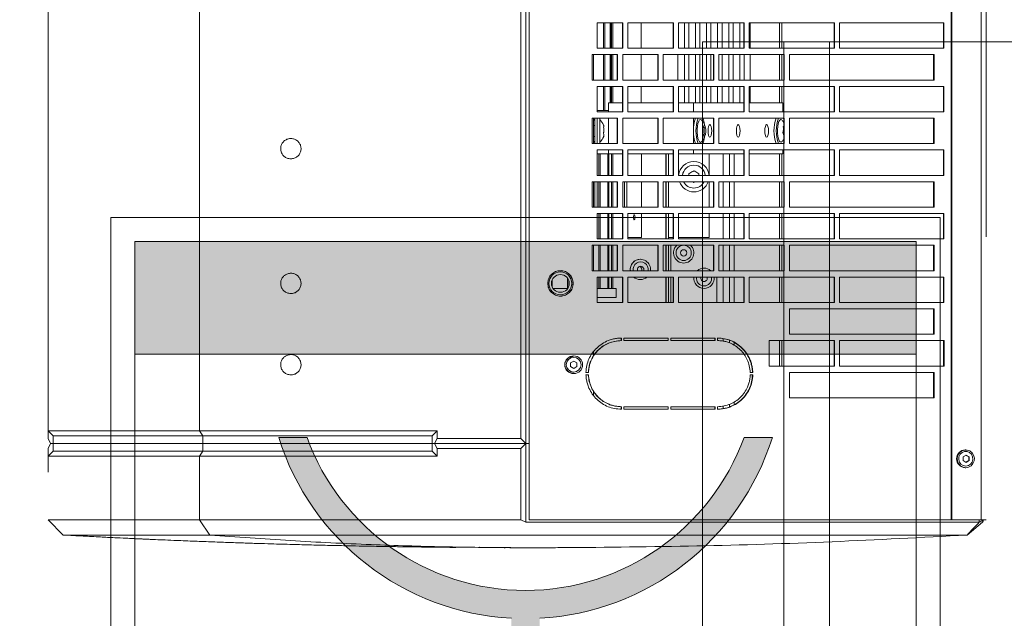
# Model space of a CAD drawing. Header units: millimetres. Extents: x 7483 to 13091, y 8111 to 13871.
# Tile 119 of 256: x 8736 to 8775, y 9928 to 9952. Entities that reach past the tile are written whole.
import ezdxf

# ---------------------------------------------------------------- set-up
doc = ezdxf.new("R2010")
doc.units = ezdxf.units.MM
for name, color, linetype, lineweight, true_color in [('a___wymiary', 7, 'Continuous', 5, 0x000000), ('czerwony', 7, 'Continuous', 15, 0xe92949), ('IE_SRS', 7, 'Continuous', 18, 0x000000), ('wymiary', 7, 'Continuous', 5, 0xb2b2b2)]:
    doc.layers.add(name, color=color, linetype=linetype, lineweight=lineweight, true_color=true_color)
doc.layers.add('MEBLE PKN', color=150, linetype='Continuous', lineweight=20)
doc.styles.add('Arial', font='arial.ttf')
doc.dimstyles.new('wymiary agp1', dxfattribs={"dimtxt": 16, "dimasz": 5, "dimexe": 30, "dimexo": 60, "dimgap": 1.8, "dimtad": 1, "dimdec": 3, "dimrnd": 0.5, "dimdsep": 46, "dimtxsty": 'Arial', "dimblk": 'znacznik', "dimcen": 1.5, "dimse1": 1, "dimse2": 1, "dimclrd": 256, "dimazin": 0, "dimtfac": 1, "dimtdec": 3, "dimtmove": 1, "dimatfit": 3, "dimldrblk": 'znacznik', "dimfxl": 0, "dimlwd": -1, "dimarcsym": 0})

# ---------------------------------------------------------------- blocks, each defined once
blk = doc.blocks.new('znacznik')
at = {"layer": 'a___wymiary'}
for p, q in [((0, 1.3936), (0, -1.3936)), ((1.3936, 0), (-1.3936, 0))]:
    blk.add_line(p, q, dxfattribs=at)
at = {"layer": 'a___wymiary', "const_width": 0.2}
blk.add_lwpolyline([(0.8759, 0.8759), (-0.8759, -0.8759)], dxfattribs=at)
blk = doc.blocks.new('*D1303')
at = {"layer": 'Defpoints', "color": 0, "transparency": 16777216}
for p in [(8555.286, 11469.362), (10277.023, 11469.362), (8692.028, 9219.562)]:
    blk.add_point(p, dxfattribs=at)
at = {"layer": 'wymiary', "color": 253, "true_color": 0x999999, "transparency": 16777216}
blk.add_line((8555.286, 9224.562), (8555.286, 11464.362), dxfattribs=at)
at = {"layer": 'wymiary', "color": 253, "true_color": 0x999999, "transparency": 16777216, "xscale": 5, "yscale": 5, "zscale": 5}
for p, rotation in [((8555.286, 11469.362), 90), ((8555.286, 9219.562), 270)]:
    blk.add_blockref('znacznik', p, dxfattribs=dict(at, rotation=rotation))
at = {"layer": 'wymiary', "color": 18, "true_color": 0x000000, "transparency": 16777216, "insert": (8545.317, 10344.462), "char_height": 16, "attachment_point": 5, "rotation": 90, "style": 'Arial'}
blk.add_mtext('2250', dxfattribs=at)
blk = doc.blocks.new('*U958')
for points in [[(94.9, 0), (0, 0), (0, 40), (94.9, 40)], [(91.7, 3.2), (3.2, 3.2), (3.2, 40), (91.7, 40)], [(89.9, 5), (5, 5), (5, 40), (89.9, 40)]]:
    blk.add_lwpolyline(points, close=True)
blk = doc.blocks.new('ffffdddaa')
at = {"layer": 'czerwony'}
h = blk.add_hatch(color=256, dxfattribs=at)
h.paths.add_polyline_path([(88278.028, -3157.723, 0.312807), (88287.179, -3164.841), (88287.179, -3177.466), (88288.293, -3177.466), (88288.293, -3164.841, 0.312807), (88297.443, -3157.723), (88296.33, -3157.723, -0.700453), (88279.142, -3157.723)])
h.paths.add_polyline_path([(88272.376, -3150.016), (88303.096, -3150.016), (88303.096, -3154.453), (88272.376, -3154.453)])
for p, q in [((88271.43, -3181.682), (88271.43, -3149.07)), ((88271.43, -3149.07), (88304.042, -3149.07)), ((88304.042, -3149.07), (88304.042, -3181.682)), ((88303.096, -3150.016), (88272.376, -3150.016)), ((88272.376, -3150.016), (88272.376, -3180.736)), ((88303.096, -3180.736), (88303.096, -3150.016)), ((88303.096, -3154.453), (88272.376, -3154.453)), ((88279.142, -3157.723), (88278.028, -3157.723)), ((88297.443, -3157.723), (88296.33, -3157.723))]:
    blk.add_line(p, q, dxfattribs=at)
for centre, radius, start, end in [((88287.736, -3154.684), 10.172, 197.382, 266.8621), ((88287.736, -3154.598), 9.144, 199.9812, 340.0188), ((88287.736, -3154.684), 10.172, 273.1379, 342.618)]:
    blk.add_arc(centre, radius, start, end, dxfattribs=at)
blk = doc.blocks.new('A$C68926FC6')
at = {"color": 7, "linetype": 'Continuous'}
for p, q in [((-762.01, -6), (-756.01, 0)), ((-756.01, 0), (-756.01, -59.61)), ((-737.26, 0), (-731.01, 0)), ((-731.01, -59.61), (-731.01, 0)), ((-731.01, 0), (-729.01, -2)), ((-731.01, 0), (-728.01, 0)), ((-726.01, -1), (-728.01, 0)), ((-724.01, 0), (-726.01, -1)), ((-724.01, 0), (-721.01, 0)), ((-723.01, -2), (-721.01, 0)), ((-721.01, 0), (-721.01, -59.61)), ((-721.01, 0), (-496.01, 0)), ((-729.01, -60.93), (-729.01, -2)), ((-729.01, -2), (-726.01, -2)), ((-726.01, -2), (-726.01, -1)), ((-726.01, -60.93), (-726.01, -2)), ((-723.01, -2), (-726.01, -2)), ((-723.01, -60.93), (-723.01, -2)), ((-762.01, -63.59), (-762.01, -6)), ((-762.01, -63.59), (-756.01, -59.61)), ((-756.01, -59.61), (-731.01, -59.61)), ((-756.01, -59.61), (-756.01, -186.01)), ((-731.01, -153), (-731.01, -59.61)), ((-731.01, -59.61), (-729.01, -60.93)), ((-729.01, -151.05), (-729.01, -60.93)), ((-729.01, -60.93), (-726.01, -60.93)), ((-726.01, -151.05), (-726.01, -60.93)), ((-723.01, -60.93), (-726.01, -60.93)), ((-723.01, -60.93), (-721.01, -59.61)), ((-723.01, -151.05), (-723.01, -60.93)), ((-721.01, -59.61), (-721.01, -153)), ((-721.01, -59.61), (-496.01, -59.61)), ((-729.01, -151.05), (-731.01, -153)), ((-731.01, -153), (-728.01, -153)), ((-729.01, -151.05), (-726.01, -151.05)), ((-728.01, -153), (-726.01, -152.02)), ((-728.01, -186.01), (-728.01, -153)), ((-726.01, -152.02), (-726.01, -151.05)), ((-723.01, -151.05), (-726.01, -151.05)), ((-726.01, -152.02), (-726.01, -187.97)), ((-726.01, -152.02), (-724.01, -153)), ((-721.01, -153), (-724.01, -153)), ((-724.01, -153), (-724.01, -186.01)), ((-721.01, -153), (-723.01, -151.05)), ((-766.81, -160.37), (-766.98, -179.38)), ((-766.98, -181.7), (-766.99, -179.38)), ((-757.01, -187.97), (-756.01, -186.01)), ((-757.01, -187.97), (-757.01, -366.24)), ((-757.01, -187.97), (-726.01, -187.97)), ((-756.01, -186.01), (-728.01, -186.01)), ((-756.01, -189.25), (-756.01, -189.28)), ((-756.01, -355.2), (-756.01, -189.28)), ((775.99, -189.28), (-756.01, -189.28)), ((-728.01, -186.01), (-726.01, -187.97)), ((-726.01, -187.97), (-724.01, -186.01)), ((-726.01, -189.25), (-726.01, -187.97)), ((-726.01, -187.97), (-491.01, -187.97)), ((-724.01, -186.01), (-493.01, -186.01)), ((-665.01, -204.37), (-665.01, -198.63)), ((-661.93, -198.17), (-664.09, -198.17)), ((-660.94, -204.32), (-665.01, -204.32)), ((-698.51, -206.73), (-698.51, -206.74)), ((-695.73, -205.52), (-696.45, -206.77)), ((-696.45, -206.73), (-695.73, -207.97)), ((-696.45, -206.77), (-695.73, -208.02)), ((-695.73, -208.02), (-695.73, -207.97)), ((-695.73, -207.97), (-694.28, -207.97)), ((-693.56, -206.77), (-694.28, -205.52)), ((-694.28, -207.97), (-693.56, -206.73)), ((-694.28, -208.02), (-693.56, -206.77)), ((-694.28, -208.02), (-694.28, -207.97)), ((-691.51, -206.74), (-691.51, -206.73)), ((-699.01, -212.54), (-699.01, -211.54)), ((-698.01, -211.54), (-698.01, -212.54)), ((-705.39, -214.5), (-707.05, -214.5)), ((-689.94, -214.5), (-691.61, -214.5)), ((-670.51, -216.03), (-670.51, -226.03)), ((-660.51, -216.03), (-670.51, -216.03)), ((-668.51, -223.5), (-668.51, -216.03)), ((-665.01, -223.5), (-665.01, -216.03)), ((-660.51, -226.03), (-660.51, -216.03)), ((-648.01, -214.02), (-658.01, -214.02)), ((-658.01, -214.02), (-658.01, -224.03)), ((-658.01, -214.5), (-648.01, -214.5)), ((-648.01, -224.03), (-648.01, -214.02)), ((-645.51, -216.03), (-645.51, -226.03)), ((-635.51, -216.03), (-645.51, -216.03)), ((-635.51, -226.03), (-635.51, -216.03)), ((-623.01, -214.02), (-633.01, -214.02)), ((-633.01, -214.02), (-633.01, -224.03)), ((-623.01, -214.5), (-633.01, -214.5)), ((-633.01, -215), (-623.01, -215)), ((-633.01, -216), (-623.01, -216)), ((-623.01, -224.03), (-623.01, -214.02)), ((-620.51, -216.03), (-620.51, -226.03)), ((-610.51, -216.03), (-620.51, -216.03)), ((-612.01, -220.41), (-612.01, -216.06)), ((-610.51, -226.03), (-610.51, -216.03)), ((-598.01, -214.02), (-608.01, -214.02)), ((-608.01, -214.02), (-608.01, -224.03)), ((-598.01, -214.5), (-608.01, -214.5)), ((-608.01, -215), (-598.01, -215)), ((-608.01, -216), (-598.01, -216)), ((-607.05, -214.5), (-607.63, -215)), ((-605.03, -214.5), (-605.32, -215)), ((-600.99, -214.5), (-600.7, -215)), ((-598.39, -215), (-598.96, -214.5)), ((-598.01, -224.03), (-598.01, -214.02)), ((-595.51, -216.03), (-595.51, -226.03)), ((-585.51, -216.03), (-595.51, -216.03)), ((-595.01, -220.41), (-595.01, -216.06)), ((-585.51, -226.03), (-585.51, -216.03)), ((-573.01, -214.02), (-583.01, -214.02)), ((-583.01, -214.02), (-583.01, -224.03)), ((-573.01, -214.5), (-583.01, -214.5)), ((-573.01, -224.03), (-573.01, -214.02)), ((-570.51, -216.03), (-570.51, -226.03)), ((-560.51, -216.03), (-570.51, -216.03)), ((-560.51, -226.03), (-560.51, -216.03)), ((-665.01, -217.17), (-660.51, -217.17)), ((-665.01, -220.62), (-660.51, -220.62)), ((-658.01, -217.17), (-648.01, -217.17)), ((-658.01, -220.62), (-648.01, -220.62)), ((-645.51, -217.17), (-635.51, -217.17)), ((-645.51, -220.62), (-635.51, -220.62)), ((-633.01, -217.17), (-623.01, -217.17)), ((-633.01, -220.62), (-623.01, -220.62)), ((-620.51, -217.17), (-612.01, -217.17)), ((-620.51, -220.62), (-612.01, -220.62)), ((-610.51, -220.41), (-612.01, -220.41)), ((-612.01, -225.88), (-612.01, -220.41)), ((-605.3, -217), (-608.01, -217)), ((-598.01, -220.41), (-608.01, -220.41)), ((-598.01, -217), (-605.3, -217)), ((-605.3, -218.48), (-605.03, -218.55)), ((-592.01, -220.41), (-595.51, -220.41)), ((-595.01, -218.94), (-585.51, -218.94)), ((-592.01, -225.88), (-592.01, -220.41)), ((-583.01, -218.94), (-573.01, -218.94)), ((-570.51, -218.94), (-560.51, -218.94)), ((-668.51, -223.5), (-665.01, -223.5)), ((-665.01, -222.1), (-660.51, -222.1)), ((-658.01, -222.1), (-648.01, -222.1)), ((-658.01, -223.88), (-648.01, -223.88)), ((-658.01, -224.03), (-648.01, -224.03)), ((-645.51, -222.1), (-635.51, -222.1)), ((-633.01, -222.1), (-623.01, -222.1)), ((-633.01, -223.88), (-623.01, -223.88)), ((-633.01, -224.03), (-623.01, -224.03)), ((-620.51, -222.1), (-612.01, -222.1)), ((-608.01, -223.88), (-598.01, -223.88)), ((-608.01, -224.03), (-598.01, -224.03)), ((-592.01, -221.52), (-585.51, -221.52)), ((-592.01, -222.11), (-585.51, -222.11)), ((-583.01, -221.52), (-573.01, -221.52)), ((-583.01, -222.11), (-573.01, -222.11)), ((-583.01, -223.88), (-573.01, -223.88)), ((-583.01, -224.03), (-573.01, -224.03)), ((-570.51, -221.52), (-560.51, -221.52)), ((-570.51, -222.11), (-560.51, -222.11)), ((-712.51, -225.43), (-711.51, -225.43)), ((-712.51, -225.51), (-711.51, -225.51)), ((-711.51, -226.51), (-712.51, -226.51)), ((-712.51, -226.51), (-712.51, -243.94)), ((-711.51, -225.51), (-711.51, -225.43)), ((-711.51, -243.94), (-711.51, -226.51)), ((-685.51, -225.51), (-685.51, -225.43)), ((-685.51, -225.43), (-684.51, -225.43)), ((-685.51, -225.51), (-684.51, -225.51)), ((-684.51, -226.51), (-685.51, -226.51)), ((-685.51, -226.51), (-685.51, -243.94)), ((-684.51, -243.94), (-684.51, -226.51)), ((-670.51, -225.88), (-660.51, -225.88)), ((-670.51, -226.03), (-660.51, -226.03)), ((-670.51, -228.03), (-670.51, -245.97)), ((-660.51, -228.03), (-670.51, -228.03)), ((-660.51, -245.97), (-660.51, -228.03)), ((-648.01, -226.03), (-658.01, -226.03)), ((-658.01, -226.03), (-658.01, -240)), ((-648.01, -240), (-648.01, -226.03)), ((-645.51, -225.88), (-635.51, -225.88)), ((-645.51, -226.03), (-635.51, -226.03)), ((-645.51, -228.03), (-645.51, -245.97)), ((-635.51, -228.03), (-645.51, -228.03)), ((-645.01, -228.03), (-645.01, -233.47)), ((-635.51, -245.97), (-635.51, -228.03)), ((-623.01, -226.03), (-633.01, -226.03)), ((-633.01, -226.03), (-633.01, -240)), ((-623.01, -226.71), (-633.01, -226.71)), ((-623.01, -227.66), (-633.01, -227.66)), ((-623.01, -240), (-623.01, -226.03)), ((-620.51, -225.88), (-610.51, -225.88)), ((-620.51, -226.03), (-610.51, -226.03)), ((-620.51, -228.03), (-620.51, -245.97)), ((-610.51, -228.03), (-620.51, -228.03)), ((-612.01, -245.82), (-612.01, -228.03)), ((-610.51, -245.97), (-610.51, -228.03)), ((-598.01, -226.03), (-608.01, -226.03)), ((-608.01, -226.03), (-608.01, -240)), ((-598.01, -240), (-598.01, -226.03)), ((-595.51, -225.88), (-585.51, -225.88)), ((-595.51, -226.03), (-585.51, -226.03)), ((-595.51, -228.03), (-595.51, -245.97)), ((-585.51, -228.03), (-595.51, -228.03)), ((-592.01, -245.82), (-592.01, -228.03)), ((-585.51, -245.97), (-585.51, -228.03)), ((-573.01, -226.03), (-583.01, -226.03)), ((-583.01, -226.03), (-583.01, -240)), ((-573.01, -240), (-573.01, -226.03)), ((-570.51, -225.88), (-560.51, -225.88)), ((-570.51, -226.03), (-560.51, -226.03)), ((-570.51, -228.03), (-570.51, -245.97)), ((-560.51, -228.03), (-570.51, -228.03)), ((-560.51, -245.97), (-560.51, -228.03)), ((-661.51, -232.95), (-661.51, -232.97)), ((-653.51, -232.97), (-653.51, -232.95)), ((-645.01, -233.47), (-635.51, -233.47)), ((-633.01, -233.47), (-623.01, -233.47)), ((-620.51, -233.47), (-612.01, -233.47)), ((-585.51, -233.31), (-592.01, -233.31)), ((-573.01, -233.31), (-583.01, -233.31)), ((-560.51, -233.31), (-570.51, -233.31)), ((-658.01, -239.85), (-648.01, -239.85)), ((-658.01, -240), (-648.01, -240)), ((-633.01, -239.85), (-623.01, -239.85)), ((-633.01, -240), (-623.01, -240)), ((-608.01, -239.85), (-598.01, -239.85)), ((-608.01, -240), (-598.01, -240)), ((-583.01, -239.85), (-573.01, -239.85)), ((-583.01, -240), (-573.01, -240)), ((-712.51, -243.84), (-711.51, -243.84)), ((-712.51, -243.94), (-711.51, -243.94)), ((-685.51, -243.84), (-684.51, -243.84)), ((-685.51, -243.94), (-684.51, -243.94)), ((-648.01, -241.99), (-658.01, -241.99)), ((-658.01, -241.99), (-658.01, -261.87)), ((-648.01, -261.87), (-648.01, -241.99)), ((-623.01, -241.99), (-633.01, -241.99)), ((-633.01, -241.99), (-633.01, -261.87)), ((-623.01, -261.87), (-623.01, -241.99)), ((-598.01, -241.99), (-608.01, -241.99)), ((-608.01, -241.99), (-608.01, -261.87)), ((-598.01, -261.87), (-598.01, -241.99)), ((-573.01, -241.99), (-583.01, -241.99)), ((-583.01, -241.99), (-583.01, -261.87)), ((-573.01, -261.87), (-573.01, -241.99)), ((-711.51, -244.94), (-712.51, -244.94)), ((-712.51, -244.94), (-712.51, -262.33)), ((-711.51, -262.33), (-711.51, -244.94)), ((-684.51, -244.94), (-685.51, -244.94)), ((-685.51, -244.94), (-685.51, -262.33)), ((-684.51, -262.33), (-684.51, -244.94)), ((-670.51, -244), (-660.51, -244)), ((-670.51, -245), (-660.51, -245)), ((-670.51, -245.82), (-660.51, -245.82)), ((-670.51, -245.97), (-660.51, -245.97)), ((-658.01, -244), (-648.01, -244)), ((-658.01, -245), (-648.01, -245)), ((-645.51, -244), (-645.01, -244)), ((-645.51, -245.82), (-635.51, -245.82)), ((-645.51, -245.97), (-635.51, -245.97)), ((-645.01, -244), (-645.01, -245.82)), ((-645.01, -244), (-635.51, -244)), ((-633.01, -244), (-623.01, -244)), ((-620.51, -244), (-612.01, -244)), ((-620.51, -245.82), (-610.51, -245.82)), ((-620.51, -245.97), (-610.51, -245.97)), ((-595.51, -245.82), (-585.51, -245.82)), ((-595.51, -245.97), (-585.51, -245.97)), ((-573.01, -247.67), (-583.01, -247.67)), ((-570.51, -245.82), (-560.51, -245.82)), ((-570.51, -245.97), (-560.51, -245.97)), ((-670.51, -247.96), (-670.51, -273.77)), ((-660.51, -247.96), (-670.51, -247.96)), ((-660.51, -273.77), (-660.51, -247.96)), ((-645.51, -247.96), (-645.51, -273.77)), ((-635.51, -247.96), (-645.51, -247.96)), ((-645.01, -247.96), (-645.01, -259.98)), ((-635.51, -273.77), (-635.51, -247.96)), ((-620.51, -247.96), (-620.51, -273.77)), ((-610.51, -247.96), (-620.51, -247.96)), ((-612.01, -253.9), (-612.01, -247.96)), ((-610.51, -273.77), (-610.51, -247.96)), ((-595.51, -247.96), (-595.51, -273.77)), ((-585.51, -247.96), (-595.51, -247.96)), ((-592.01, -253.9), (-592.01, -247.96)), ((-585.51, -250.28), (-592.01, -250.28)), ((-585.51, -273.77), (-585.51, -247.96)), ((-573.01, -250.28), (-583.01, -250.28)), ((-570.51, -247.96), (-570.51, -273.77)), ((-560.51, -247.96), (-570.51, -247.96)), ((-560.51, -250.28), (-570.51, -250.28)), ((-560.51, -273.77), (-560.51, -247.96)), ((-623.32, -254), (-622.99, -254.56)), ((-619.85, -252), (-620.37, -252)), ((-610.51, -253.9), (-612.01, -253.9)), ((-612.01, -253.9), (-612.01, -273.62)), ((-598.01, -253.9), (-608.01, -253.9)), ((-592.01, -253.9), (-595.51, -253.9)), ((-592.01, -252.02), (-585.51, -252.02)), ((-592.01, -273.62), (-592.01, -253.9)), ((-585.51, -254.63), (-592.01, -254.63)), ((-583.01, -252.02), (-573.01, -252.02)), ((-573.01, -254.63), (-583.01, -254.63)), ((-570.51, -252.02), (-560.51, -252.02)), ((-560.51, -254.63), (-570.51, -254.63)), ((-620.52, -256), (-619.85, -256)), ((-604.73, -257.76), (-604.16, -258.04)), ((-604.16, -258.04), (-601.85, -258.04)), ((-604.16, -258.59), (-604.16, -258.04)), ((-601.85, -258.04), (-601.29, -257.76)), ((-601.85, -258.59), (-601.85, -258.04)), ((-592.01, -256.37), (-585.51, -256.37)), ((-585.51, -258.99), (-592.01, -258.99)), ((-583.01, -256.37), (-573.01, -256.37)), ((-573.01, -258.99), (-583.01, -258.99)), ((-570.51, -256.37), (-560.51, -256.37)), ((-560.51, -258.99), (-570.51, -258.99)), ((-712.51, -262.21), (-711.51, -262.21)), ((-712.51, -262.33), (-711.51, -262.33)), ((-711.51, -263.33), (-712.51, -263.33)), ((-685.51, -262.21), (-684.51, -262.21)), ((-685.51, -262.33), (-684.51, -262.33)), ((-684.51, -263.33), (-685.51, -263.33)), ((-660.51, -263), (-670.51, -263)), ((-658.01, -261.73), (-648.01, -261.73)), ((-658.01, -261.87), (-648.01, -261.87)), ((-645.01, -259.98), (-645.01, -259.98)), ((-635.51, -259.98), (-645.01, -259.98)), ((-645.01, -259.99), (-645.01, -259.98)), ((-635.51, -259.99), (-645.01, -259.99)), ((-623.01, -259.98), (-633.01, -259.98)), ((-623.01, -259.99), (-633.01, -259.99)), ((-633.01, -261.73), (-623.01, -261.73)), ((-633.01, -261.87), (-623.01, -261.87)), ((-612.01, -259.98), (-620.51, -259.98)), ((-612.01, -259.99), (-620.51, -259.99)), ((-608.01, -261.73), (-598.01, -261.73)), ((-608.01, -261.87), (-598.01, -261.87)), ((-592.01, -260.73), (-585.51, -260.73)), ((-583.01, -260.73), (-573.01, -260.73)), ((-583.01, -261.73), (-573.01, -261.73)), ((-583.01, -261.87), (-573.01, -261.87)), ((-570.51, -260.73), (-560.51, -260.73)), ((-648.01, -263.86), (-658.01, -263.86)), ((-658.01, -263.86), (-658.01, -289.58)), ((-648.01, -289.58), (-648.01, -263.86)), ((-623.01, -263.86), (-633.01, -263.86)), ((-633.01, -263.86), (-633.01, -289.58)), ((-623.01, -289.58), (-623.01, -263.86)), ((-598.01, -263.86), (-608.01, -263.86)), ((-608.01, -263.86), (-608.01, -289.58)), ((-598.01, -289.58), (-598.01, -263.86)), ((-585.51, -263.34), (-592.01, -263.34)), ((-592.01, -265.08), (-585.51, -265.08)), ((-573.01, -263.86), (-583.01, -263.86)), ((-583.01, -263.86), (-583.01, -289.58)), ((-583.01, -265.08), (-573.01, -265.08)), ((-573.01, -289.58), (-573.01, -263.86)), ((-560.51, -263.34), (-570.51, -263.34)), ((-570.51, -265.08), (-560.51, -265.08)), ((-711.62, -268), (-710.57, -268)), ((-686.4, -268), (-685.38, -268)), ((-670.51, -268), (-660.51, -268)), ((-658.01, -268), (-648.01, -268)), ((-645.51, -268), (-635.51, -268)), ((-633.01, -268), (-623.01, -268)), ((-620.51, -268), (-612.01, -268)), ((-585.51, -267.69), (-592.01, -267.69)), ((-592.01, -269.43), (-585.51, -269.43)), ((-573.01, -267.69), (-583.01, -267.69)), ((-583.01, -269.43), (-573.01, -269.43)), ((-560.51, -267.69), (-570.51, -267.69)), ((-570.51, -269.43), (-560.51, -269.43)), ((-670.51, -273.62), (-660.51, -273.62)), ((-670.51, -273.77), (-660.51, -273.77)), ((-645.51, -273.62), (-635.51, -273.62)), ((-645.51, -273.77), (-635.51, -273.77)), ((-620.51, -273.62), (-610.51, -273.62)), ((-620.51, -273.77), (-610.51, -273.77)), ((-595.51, -273.62), (-585.51, -273.62)), ((-595.51, -273.77), (-585.51, -273.77)), ((-585.51, -272.04), (-592.01, -272.04)), ((-573.01, -272.04), (-583.01, -272.04)), ((-583.01, -273.79), (-573.01, -273.79)), ((-560.51, -272.04), (-570.51, -272.04)), ((-570.51, -273.62), (-560.51, -273.62)), ((-570.51, -273.77), (-560.51, -273.77)), ((-699.01, -277.19), (-699.01, -276.2)), ((-698.01, -276.2), (-698.01, -277.19)), ((-670.51, -275.75), (-670.51, -309.28)), ((-660.51, -275.75), (-670.51, -275.75)), ((-660.51, -309.28), (-660.51, -275.75)), ((-645.51, -275.75), (-645.51, -309.28)), ((-635.51, -275.75), (-645.51, -275.75)), ((-635.51, -309.28), (-635.51, -275.75)), ((-620.51, -275.75), (-620.51, -309.28)), ((-610.51, -275.75), (-620.51, -275.75)), ((-612.01, -275.75), (-612.01, -289.01)), ((-610.51, -309.28), (-610.51, -275.75)), ((-595.51, -275.75), (-595.51, -309.28)), ((-585.51, -275.75), (-595.51, -275.75)), ((-592.01, -289.01), (-592.01, -275.75)), ((-585.51, -276.11), (-592.01, -276.11)), ((-585.51, -309.28), (-585.51, -275.75)), ((-573.01, -276.11), (-583.01, -276.11)), ((-570.51, -275.75), (-570.51, -309.28)), ((-560.51, -275.75), (-570.51, -275.75)), ((-560.51, -276.11), (-570.51, -276.11)), ((-560.51, -309.28), (-560.51, -275.75)), ((-685.51, -283.66), (-695.51, -283.66)), ((-695.51, -283.66), (-695.51, -309.32)), ((-685.51, -309.32), (-685.51, -283.66)), ((-658.01, -289.43), (-648.01, -289.43)), ((-658.01, -289.58), (-648.01, -289.58)), ((-633.01, -289.43), (-623.01, -289.43)), ((-633.01, -289.58), (-623.01, -289.58)), ((-612.01, -289.01), (-610.51, -289.01)), ((-608.01, -289.43), (-598.01, -289.43)), ((-608.01, -289.58), (-598.01, -289.58)), ((-603.63, -289), (-604.78, -289.4)), ((-595.51, -289.01), (-592.01, -289.01)), ((-583.01, -289.43), (-573.01, -289.43)), ((-583.01, -289.58), (-573.01, -289.58)), ((-698.01, -291.55), (-708.01, -291.55)), ((-708.01, -291.55), (-708.01, -348.54)), ((-698.01, -348.54), (-698.01, -291.55)), ((-673.01, -291.55), (-683.01, -291.55)), ((-683.01, -291.55), (-683.01, -348.54)), ((-673.01, -348.54), (-673.01, -291.55)), ((-658.01, -291.55), (-658.01, -348.45)), ((-648.01, -291.55), (-658.01, -291.55)), ((-648.01, -348.45), (-648.01, -291.55)), ((-633.01, -291.55), (-633.01, -348.45)), ((-623.01, -291.55), (-633.01, -291.55)), ((-623.01, -348.45), (-623.01, -291.55)), ((-608.01, -291.55), (-608.01, -348.45)), ((-598.01, -291.55), (-608.01, -291.55)), ((-598.01, -348.45), (-598.01, -291.55)), ((-583.01, -291.55), (-583.01, -348.45)), ((-573.01, -291.55), (-583.01, -291.55)), ((-573.01, -348.45), (-573.01, -291.55)), ((-695.51, -309.13), (-685.51, -309.13)), ((-695.51, -309.32), (-685.51, -309.32)), ((-670.51, -309.13), (-660.51, -309.13)), ((-670.51, -309.28), (-660.51, -309.28)), ((-645.51, -309.13), (-635.51, -309.13)), ((-645.51, -309.28), (-635.51, -309.28)), ((-620.51, -309.13), (-610.51, -309.13)), ((-620.51, -309.28), (-610.51, -309.28)), ((-595.51, -309.13), (-585.51, -309.13)), ((-595.51, -309.28), (-585.51, -309.28)), ((-570.51, -309.13), (-560.51, -309.13)), ((-570.51, -309.28), (-560.51, -309.28)), ((-685.51, -311.24), (-695.51, -311.24)), ((-695.51, -311.24), (-695.51, -352.44)), ((-685.51, -352.44), (-685.51, -311.24)), ((-670.51, -311.24), (-670.51, -352.35)), ((-660.51, -311.24), (-670.51, -311.24)), ((-660.51, -352.35), (-660.51, -311.24)), ((-645.51, -311.24), (-645.51, -352.35)), ((-635.51, -311.24), (-645.51, -311.24)), ((-635.51, -352.35), (-635.51, -311.24)), ((-620.51, -311.24), (-620.51, -352.35)), ((-610.51, -311.24), (-620.51, -311.24)), ((-610.51, -352.35), (-610.51, -311.24)), ((-595.51, -311.24), (-595.51, -352.35)), ((-585.51, -311.24), (-595.51, -311.24)), ((-585.51, -352.35), (-585.51, -311.24)), ((-570.51, -311.24), (-570.51, -352.35)), ((-560.51, -311.24), (-570.51, -311.24)), ((-560.51, -352.35), (-560.51, -311.24)), ((-708.01, -348.3), (-698.01, -348.3)), ((-683.01, -348.3), (-673.01, -348.3)), ((-658.01, -348.3), (-648.01, -348.3)), ((-658.01, -348.45), (-648.01, -348.45)), ((-633.01, -348.3), (-623.01, -348.3)), ((-633.01, -348.45), (-623.01, -348.45)), ((-608.01, -348.3), (-598.01, -348.3)), ((-608.01, -348.45), (-598.01, -348.45)), ((-583.01, -348.3), (-573.01, -348.3)), ((-583.01, -348.45), (-573.01, -348.45)), ((-708.01, -348.54), (-698.01, -348.54)), ((-695.51, -352.2), (-685.51, -352.2)), ((-683.01, -348.54), (-673.01, -348.54)), ((-670.51, -352.2), (-660.51, -352.2)), ((-670.51, -352.35), (-660.51, -352.35)), ((-645.51, -352.2), (-635.51, -352.2)), ((-645.51, -352.35), (-635.51, -352.35)), ((-620.51, -352.2), (-610.51, -352.2)), ((-620.51, -352.35), (-610.51, -352.35)), ((-595.51, -352.2), (-585.51, -352.2)), ((-595.51, -352.35), (-585.51, -352.35)), ((-570.51, -352.2), (-560.51, -352.2)), ((-570.51, -352.35), (-560.51, -352.35)), ((-756.01, -355.2), (-756.01, -355.44)), ((-756.01, -355.2), (775.99, -355.2)), ((-756.01, -355.44), (775.99, -355.44)), ((-756.01, -367), (-756.01, -355.44)), ((-695.51, -352.44), (-685.51, -352.44)), ((-732.73, -359.89), (-733.45, -361.1)), ((-730.56, -361.1), (-731.29, -359.89)), ((-757.01, -367.52), (-762.01, -361.43)), ((-735.51, -360.76), (-735.51, -360.95)), ((-733.45, -360.87), (-732.73, -362.08)), ((-733.45, -361.1), (-732.73, -362.3)), ((-732.73, -362.3), (-732.73, -362.08)), ((-732.73, -362.08), (-731.29, -362.08)), ((-731.29, -362.08), (-730.56, -360.87)), ((-731.29, -362.3), (-730.56, -361.1)), ((-731.29, -362.3), (-731.29, -362.08)), ((-728.51, -360.95), (-728.51, -360.76)), ((-756.55, -367.72), (-756.01, -367.72)), ((-756.01, -367), (775.99, -367)), ((-756.01, -368.9), (-756.01, -367)), ((-644.73, -368.9), (775.99, -368.9))]:
    blk.add_line(p, q, dxfattribs=at)
at = {"color": 8, "linetype": 'Continuous'}
for p, q in [((-664.34, -198.27), (-661.67, -198.27)), ((-664.13, -204.81), (-661.88, -204.81)), ((-665.01, -216.67), (-660.51, -216.67)), ((-658.01, -216.67), (-648.01, -216.67)), ((-645.51, -216.67), (-635.51, -216.67)), ((-633.01, -216.67), (-623.01, -216.67)), ((-620.51, -216.67), (-612.01, -216.67)), ((-665.01, -220.13), (-660.51, -220.13)), ((-658.01, -220.13), (-648.01, -220.13)), ((-645.51, -220.13), (-635.51, -220.13)), ((-633.01, -220.13), (-623.01, -220.13)), ((-620.51, -220.13), (-612.01, -220.13)), ((-595.01, -218.45), (-585.51, -218.45)), ((-583.01, -218.45), (-573.01, -218.45)), ((-570.51, -218.45), (-560.51, -218.45)), ((-665.01, -221.63), (-660.51, -221.63)), ((-658.01, -221.63), (-648.01, -221.63)), ((-645.51, -221.63), (-635.51, -221.63)), ((-633.01, -221.63), (-623.01, -221.63)), ((-620.51, -221.63), (-612.01, -221.63)), ((-592.01, -221.05), (-585.51, -221.05)), ((-592.01, -221.65), (-585.51, -221.65)), ((-583.01, -221.05), (-573.01, -221.05)), ((-583.01, -221.65), (-573.01, -221.65)), ((-570.51, -221.05), (-560.51, -221.05)), ((-570.51, -221.65), (-560.51, -221.65)), ((-670.51, -242.92), (-660.51, -242.92)), ((-670.51, -243.08), (-660.51, -243.08)), ((-658.01, -242.92), (-648.01, -242.92)), ((-658.01, -243.08), (-648.01, -243.08)), ((-645.51, -242.92), (-635.51, -242.92)), ((-645.51, -243.08), (-635.51, -243.08)), ((-633.01, -242.92), (-623.01, -242.92)), ((-633.01, -243.08), (-623.01, -243.08)), ((-620.51, -242.92), (-612.01, -242.92)), ((-620.51, -243.08), (-612.01, -243.08)), ((-645.01, -259.98), (-635.51, -259.98)), ((-633.01, -259.98), (-623.01, -259.98)), ((-620.49, -259.98), (-612.01, -259.98)), ((-712.29, -265.5), (-711.25, -265.5)), ((-685.72, -265.5), (-684.72, -265.5)), ((-670.51, -265.5), (-660.51, -265.5)), ((-658.01, -265.5), (-648.01, -265.5)), ((-645.51, -265.5), (-635.51, -265.5)), ((-633.01, -265.5), (-623.01, -265.5)), ((-620.51, -265.5), (-612.01, -265.5)), ((-710.69, -269.91), (-709.63, -269.91)), ((-687.37, -269.91), (-686.29, -269.91)), ((-670.51, -269.91), (-660.51, -269.91)), ((-658.01, -269.91), (-648.01, -269.91)), ((-645.51, -269.91), (-635.51, -269.91)), ((-633.01, -269.91), (-623.01, -269.91)), ((-620.51, -269.91), (-612.01, -269.91)), ((-695.51, -287.65), (-685.51, -287.65)), ((-695.51, -288.59), (-685.51, -288.59)), ((-670.51, -287.65), (-660.51, -287.65)), ((-670.51, -288.59), (-660.51, -288.59)), ((-658.01, -287.65), (-648.01, -287.65)), ((-658.01, -288.59), (-648.01, -288.59)), ((-645.51, -287.65), (-635.51, -287.65)), ((-645.51, -288.59), (-635.51, -288.59)), ((-633.01, -287.65), (-623.01, -287.65)), ((-633.01, -288.59), (-623.01, -288.59)), ((-620.51, -287.65), (-612.01, -287.65)), ((-620.51, -288.59), (-612.01, -288.59)), ((-592.01, -287.65), (-585.51, -287.65)), ((-592.01, -288.59), (-585.51, -288.59)), ((-583.01, -287.65), (-573.01, -287.65)), ((-583.01, -288.59), (-573.01, -288.59)), ((-570.51, -287.65), (-560.51, -287.65)), ((-570.51, -288.59), (-560.51, -288.59)), ((-757.01, -366.24), (-756.01, -366.24))]:
    blk.add_line(p, q, dxfattribs=at)
blk.add_lwpolyline([(-766.83, -169.78), (-766.9, -169.54), (-766.93, -169.25)], dxfattribs=at)
at = {"color": 7, "linetype": 'Continuous'}
for points in [[(-637.01, -230.27), (-637.39, -230.3), (-637.71, -230.36), (-637.93, -230.45), (-638.01, -230.56), (-637.93, -230.68), (-637.71, -230.77), (-637.39, -230.83), (-637.01, -230.85), (-636.62, -230.83), (-636.3, -230.77), (-636.08, -230.68), (-636.01, -230.56), (-636.08, -230.45), (-636.3, -230.36), (-636.62, -230.3), (-637.01, -230.27)], [(-598.72, -256.99), (-598.69, -256.97), (-598.51, -256.6), (-598.69, -256.23), (-599.22, -255.89), (-600.06, -255.61), (-601.14, -255.41), (-602.37, -255.31), (-603.65, -255.31), (-604.88, -255.41), (-605.95, -255.61), (-606.79, -255.89), (-607.32, -256.23), (-607.51, -256.6)], [(-607.51, -256.6), (-607.32, -256.97), (-607.29, -257)], [(-600.51, -260.29), (-600.7, -260.01), (-601.24, -259.77), (-602.05, -259.62), (-603.01, -259.56), (-603.96, -259.62), (-604.77, -259.77), (-605.32, -260.01), (-605.51, -260.29), (-605.32, -260.56), (-604.77, -260.8), (-603.96, -260.96), (-603.01, -261.01), (-602.05, -260.96), (-601.24, -260.8), (-600.7, -260.56), (-600.51, -260.29)], [(-600.51, -271.46), (-600.7, -271.18), (-601.24, -270.94), (-602.05, -270.79), (-603.01, -270.73), (-603.96, -270.79), (-604.77, -270.94), (-605.32, -271.18), (-605.51, -271.46), (-605.32, -271.74), (-604.77, -271.97), (-603.96, -272.13), (-603.01, -272.18), (-602.05, -272.13), (-601.24, -271.97), (-600.7, -271.74), (-600.51, -271.46)], [(-600.51, -282.63), (-600.7, -282.35), (-601.24, -282.12), (-602.05, -281.96), (-603.01, -281.9), (-603.96, -281.96), (-604.77, -282.12), (-605.32, -282.35), (-605.51, -282.63), (-605.32, -282.91), (-604.77, -283.14), (-603.96, -283.3), (-603.01, -283.36), (-602.05, -283.3), (-601.24, -283.14), (-600.7, -282.91), (-600.51, -282.63)], [(-608.01, -289.19), (-607.37, -289.43), (-607.34, -289.43)], [(-607.37, -287.91), (-607.5, -288.28), (-607.29, -288.63)], [(-598.72, -288.63), (-598.64, -288.55), (-598.51, -288.18), (-598.74, -287.82), (-599.31, -287.48), (-600.19, -287.21), (-601.29, -287.02), (-602.53, -286.93), (-603.81, -286.95), (-605.03, -287.06), (-606.08, -287.28), (-606.88, -287.57), (-607.37, -287.91)], [(-598.67, -289.43), (-598.14, -289.25), (-598.01, -289.19)], [(-735.51, -360.95), (-735.32, -362.05), (-734.77, -363.03), (-733.92, -363.78), (-732.87, -364.23), (-731.72, -364.32), (-730.6, -364.04), (-729.64, -363.44), (-728.93, -362.56), (-728.56, -361.5), (-728.56, -360.39), (-728.93, -359.34), (-729.64, -358.46), (-730.6, -357.85), (-731.72, -357.58), (-732.87, -357.67), (-733.92, -358.12), (-734.77, -358.87), (-735.32, -359.85), (-735.51, -360.95)], [(-734.91, -360.95), (-734.71, -361.96), (-734.15, -362.84), (-733.3, -363.46), (-732.27, -363.74), (-731.21, -363.64), (-730.26, -363.18), (-729.54, -362.42), (-729.16, -361.46), (-729.16, -360.43), (-729.54, -359.47), (-730.26, -358.71), (-731.21, -358.25), (-732.27, -358.16), (-733.3, -358.44), (-734.15, -359.06), (-734.71, -359.94), (-734.91, -360.95)]]:
    blk.add_lwpolyline(points, dxfattribs=at)
for centre, radius in [((-663.01, -201.5), 4.5), ((-663.01, -201.5), 3.5), ((-695.01, -206.74), 3.5), ((-695.01, -206.74), 2.9), ((-651.01, -250), 3), ((-651.01, -250), 1.25)]:
    blk.add_circle(centre, radius, dxfattribs=at)
for centre, radius, start, end in [((-602.68, -212.2), 6.81, 224.8374, 248.4843), ((-603.33, -212.2), 6.81, 292.5136, 315.1626), ((-657.54, -232.95), 3.97, 138.421, 179.9733), ((-657.54, -232.97), 3.97, 138.421, 179.9733), ((-657.5, -232.96), 3.99, 0.2113, 97.2641), ((-657.5, -232.97), 3.98, 262.6241, 97.3759), ((-657.51, -233.07), 1.25, 246.2619, 113.7381), ((-657.54, -232.97), 3.97, 180.0265, 221.5794), ((-657.51, -232.33), 1.25, 246.4199, 342.6868), ((-651.01, -250), 4, 41.4096, 180), ((-651.01, -250), 4, 180, 318.5904), ((-621.01, -254), 6, 109.4712, 180), ((-621.01, -254), 4.5, 116.3878, 180), ((-621.01, -254), 6, 274.9394, 85.2198), ((-621.01, -254), 4.5, 276.3794, 83.6206), ((-661.01, -258), 4, 82.8192, 180), ((-661.01, -258), 4, 318.5904, 41.4096), ((-621.01, -254), 6, 180, 250.5288), ((-621.01, -254), 4.5, 180, 243.6122), ((-603.01, -269.12), 15.28, 70.9038, 109.0962), ((-603.01, -270.08), 15.28, 70.9036, 109.0964), ((-661.01, -258), 4, 180, 277.1808), ((-661.01, -258), 1.25, 66.4218, 180), ((-661.01, -258), 1.25, 180, 293.5782), ((-604.42, -248.46), 9.79, 248.5031, 263.626), ((-601.59, -248.47), 9.77, 276.3626, 291.5083), ((-603.01, -300.75), 15.28, 70.9043, 109.0957), ((-603.01, -301.71), 15.28, 70.904, 109.096), ((-732.01, -360.82), 3.5, 1.3323, 178.6677)]:
    blk.add_arc(centre, radius, start, end, dxfattribs=at)
at = {"color": 8, "linetype": 'Continuous'}
for centre, radius, start, end in [((-657.5, -233.07), 2.99, 260.2106, 99.7894), ((-661.01, -258), 3, 80.4059, 180), ((-661.01, -258), 3, 180, 279.5941)]:
    blk.add_arc(centre, radius, start, end, dxfattribs=at)
at = {"color": 7, "linetype": 'Continuous'}
for centre, major_axis, ratio, start_param, end_param in [((-340.59, -1065.69), (-978.07, 1103.73), 0.12286, 5.285494, 5.291086), ((-758.07, -365.72), (-1.61, 1.97), 0.213367, 2.51566, 4.276799)]:
    blk.add_ellipse(centre, major_axis=major_axis, ratio=ratio, start_param=start_param, end_param=end_param, dxfattribs=at)
for points, knots in [([(-762.01, -6), (-762.15, -8.6), (-762.41, -13.43), (-762.76, -20.17), (-763.04, -25.78), (-763.25, -30.09), (-763.39, -33.13), (-763.47, -34.89), (-763.51, -35.74), (-763.52, -36.01), (-763.53, -36.18), (-763.54, -36.42), (-763.56, -36.83), (-763.59, -37.5), (-763.64, -38.48), (-763.7, -39.82), (-763.79, -42), (-763.93, -45.24), (-764.15, -50.41), (-764.41, -56.72), (-764.68, -63.78), (-764.92, -70.46), (-765.13, -76.63), (-765.32, -82.34), (-765.52, -88.78), (-765.72, -95.81), (-765.92, -103.49), (-766.1, -110.83), (-766.24, -117.52), (-766.37, -123.91), (-766.48, -129.85), (-766.56, -134.91), (-766.62, -138.87), (-766.67, -142.12), (-766.72, -146), (-766.78, -150.6), (-766.83, -155.48), (-766.86, -158.81), (-766.87, -160.37)], [0, 0, 0, 0, 0.051253, 0.0952, 0.131451, 0.159675, 0.177662, 0.189109, 0.192344, 0.193194, 0.193822, 0.195554, 0.197788, 0.20099, 0.208083, 0.216596, 0.227185, 0.251285, 0.282046, 0.332612, 0.381705, 0.426948, 0.468411, 0.506159, 0.54059, 0.594936, 0.644039, 0.690395, 0.737609, 0.773463, 0.813214, 0.851459, 0.869664, 0.888704, 0.911541, 0.938921, 0.97138, 1, 1, 1, 1]), ([(-766.99, -183.82), (-766.91, -174.37), (-766.75, -155.48), (-765.8, -125.98), (-764.32, -95.35), (-762.78, -74.17), (-762.01, -63.59)], [0, 0, 0, 0, 0.235591, 0.471185, 0.735594, 1, 1, 1, 1]), ([(-762.01, -361.43), (-762.01, -352.37), (-762.01, -334.24), (-762.01, -306.77), (-762.01, -279.12), (-762.01, -251.32), (-762.01, -223.4), (-762.01, -195.94), (-762.01, -168.98), (-762.01, -142.55), (-762.01, -116.15), (-762.01, -89.81), (-762.01, -72.33), (-762.01, -63.59)], [0, 0, 0, 0, 0.093333, 0.186666, 0.279999, 0.373332, 0.466665, 0.559998, 0.647999, 0.735999, 0.823999, 0.912, 1, 1, 1, 1]), ([(-699.01, -95.5), (-698.96, -95.95), (-698.87, -96.85), (-698.18, -98.05), (-697.16, -98.96), (-695.89, -99.48), (-694.52, -99.55), (-693.21, -99.16), (-692.11, -98.36), (-691.32, -97.25), (-690.95, -95.93), (-691.04, -94.56), (-691.58, -93.3), (-692.5, -92.28), (-693.71, -91.63), (-695.06, -91.42), (-696.41, -91.67), (-697.59, -92.35), (-698.48, -93.38), (-698.94, -94.49), (-698.99, -95.22), (-699.01, -95.5)], [0, 0, 0, 0, 0.053965, 0.107935, 0.161788, 0.215428, 0.26888, 0.322249, 0.37566, 0.429225, 0.483002, 0.536965, 0.591004, 0.644963, 0.698712, 0.752212, 0.805549, 0.858887, 0.912393, 0.966144, 1, 1, 1, 1]), ([(-667.01, -95.5), (-666.96, -95.95), (-666.87, -96.85), (-666.18, -98.05), (-665.16, -98.96), (-663.89, -99.48), (-662.52, -99.55), (-661.21, -99.16), (-660.11, -98.36), (-659.32, -97.25), (-658.95, -95.93), (-659.04, -94.56), (-659.58, -93.3), (-660.5, -92.28), (-661.71, -91.63), (-663.06, -91.42), (-664.41, -91.67), (-665.59, -92.35), (-666.48, -93.38), (-666.94, -94.49), (-666.99, -95.22), (-667.01, -95.5)], [0, 0, 0, 0, 0.053965, 0.107935, 0.161788, 0.215426, 0.26888, 0.322249, 0.37566, 0.429225, 0.483002, 0.536965, 0.591004, 0.644963, 0.698712, 0.752212, 0.805549, 0.858887, 0.912393, 0.966144, 1, 1, 1, 1]), ([(-614.01, -95.5), (-613.96, -95.95), (-613.87, -96.85), (-613.18, -98.05), (-612.16, -98.96), (-610.89, -99.48), (-609.52, -99.55), (-608.21, -99.16), (-607.11, -98.36), (-606.32, -97.25), (-605.95, -95.93), (-606.04, -94.56), (-606.58, -93.3), (-607.5, -92.28), (-608.71, -91.63), (-610.06, -91.42), (-611.41, -91.67), (-612.59, -92.35), (-613.48, -93.38), (-613.94, -94.49), (-613.99, -95.22), (-614.01, -95.5)], [0, 0, 0, 0, 0.053966, 0.107934, 0.161787, 0.215427, 0.268881, 0.322249, 0.375659, 0.429224, 0.483002, 0.536965, 0.591003, 0.644963, 0.69871, 0.75221, 0.805547, 0.858888, 0.912393, 0.966145, 1, 1, 1, 1]), ([(-766.93, -169.25), (-766.93, -169.26), (-766.93, -169.3), (-766.94, -169.66), (-766.94, -170.34), (-766.95, -171.24), (-766.95, -171.91), (-766.95, -172.25)], [0, 0, 0, 0, 0.141205, 0.355889, 0.570577, 0.78528, 1, 1, 1, 1]), ([(-766.94, -172.25), (-766.94, -172.03), (-766.93, -171.47), (-766.93, -170.63), (-766.93, -169.86), (-766.92, -169.35), (-766.93, -169.28), (-766.93, -169.25)], [0, 0, 0, 0, 0.1412566, 0.3559473, 0.5706224, 0.7853029, 1, 1, 1, 1]), ([(-766.93, -169.25), (-766.93, -169.25), (-766.93, -169.25), (-766.93, -169.25), (-766.93, -169.25)], [0, 0, 0, 0, 0.499537, 1, 1, 1, 1]), ([(-766.83, -169.78), (-766.84, -169.74), (-766.88, -169.65), (-766.91, -169.51), (-766.92, -169.39), (-766.92, -169.34), (-766.92, -169.31), (-766.93, -169.3), (-766.93, -169.29), (-766.93, -169.29), (-766.93, -169.29)], [0, 0, 0, 0, 0.178708, 0.47246, 0.639503, 0.719956, 0.777684, 0.852683, 0.983259, 1, 1, 1, 1]), ([(-766.94, -172.25), (-766.94, -173.25), (-766.96, -177.11), (-766.98, -180.97), (-766.99, -183.83)], [0, 0, 0, 0, 0.2590683, 1, 1, 1, 1]), ([(-766.98, -179.44), (-766.98, -179.44), (-766.98, -178.5), (-766.97, -176.11), (-766.96, -173.71), (-766.95, -172.25)], [0, 0, 0, 0, 0.0000083, 0.3892923, 1, 1, 1, 1]), ([(-766.98, -179.38), (-766.98, -179.45), (-766.98, -179.6), (-766.99, -179.75), (-766.99, -179.82)], [0, 0, 0, 0, 0.499862, 1, 1, 1, 1]), ([(-766.99, -179.82), (-766.98, -179.69), (-766.98, -179.56), (-766.98, -179.44), (-766.98, -179.44)], [0, 0, 0, 0, 0.999844, 1, 1, 1, 1]), ([(-766.99, -183.82), (-766.99, -184.82), (-766.99, -189.82), (-766.99, -195.91), (-766.98, -201.01), (-766.98, -202.1)], [0, 0, 0, 0, 0.164096, 0.820478, 1, 1, 1, 1]), ([(-663.01, -206.54), (-662.35, -206.47), (-661.03, -206.34), (-659.39, -205.15), (-658.24, -203.52), (-657.89, -201.54), (-658.24, -199.57), (-659.39, -197.93), (-661.03, -196.78), (-663.01, -196.43), (-664.98, -196.78), (-666.62, -197.92), (-667.77, -199.57), (-668.12, -201.54), (-667.77, -203.52), (-666.62, -205.15), (-664.98, -206.34), (-663.66, -206.47), (-663.01, -206.54)], [0, 0, 0, 0, 0.062484, 0.124936, 0.187405, 0.249994, 0.312491, 0.375051, 0.437504, 0.500002, 0.562428, 0.624952, 0.687419, 0.750009, 0.8125, 0.875066, 0.937579, 1, 1, 1, 1]), ([(-766.98, -202.1), (-766.82, -219.81), (-766.49, -255.23), (-764.83, -308.35), (-762.95, -343.73), (-762.01, -361.43)], [0, 0, 0, 0, 0.333333, 0.666667, 1, 1, 1, 1]), ([(-691.76, -206.54), (-691.8, -206.11), (-691.89, -205.26), (-692.66, -204.19), (-693.72, -203.44), (-695.01, -203.22), (-696.29, -203.44), (-697.37, -204.19), (-698.07, -205.25), (-698.34, -206.13), (-698.26, -206.54), (-698.26, -206.54)], [0, 0, 0, 0, 0.124717, 0.249916, 0.374722, 0.499832, 0.624668, 0.74976, 0.874719, 0.999884, 1, 1, 1, 1]), ([(-668.01, -201.5), (-667.94, -202.15), (-667.8, -203.47), (-666.61, -205.1), (-664.98, -206.29), (-663.66, -206.42), (-663.01, -206.48)], [0, 0, 0, 0, 0.249586, 0.499878, 0.750079, 1, 1, 1, 1]), ([(-663.01, -206.48), (-662.35, -206.42), (-661.04, -206.28), (-659.37, -205.1), (-658.3, -203.48), (-657.88, -202.13), (-658.01, -201.49), (-658.01, -201.49)], [0, 0, 0, 0, 0.250015, 0.499811, 0.749554, 0.999685, 1, 1, 1, 1]), ([(-699.01, -211.54), (-699.67, -211.6), (-700.86, -211.71), (-702.6, -212.1), (-704.49, -212.82), (-706.59, -213.99), (-708.65, -215.76), (-710.34, -217.85), (-711.59, -220.22), (-712.36, -222.8), (-712.46, -224.59), (-712.51, -225.51)], [0, 0, 0, 0, 0.093544, 0.165882, 0.248906, 0.37466, 0.499575, 0.626497, 0.749004, 0.871914, 1, 1, 1, 1]), ([(-711.51, -225.43), (-711.47, -224.81), (-711.41, -223.71), (-711.11, -222.09), (-710.51, -220.32), (-709.49, -218.35), (-707.94, -216.41), (-706.09, -214.8), (-703.95, -213.6), (-701.57, -212.78), (-699.88, -212.58), (-699.01, -212.48)], [0, 0, 0, 0, 0.094015, 0.16606, 0.249186, 0.375382, 0.500379, 0.622406, 0.743417, 0.867901, 1, 1, 1, 1]), ([(-711.51, -225.51), (-711.47, -224.89), (-711.41, -223.79), (-711.11, -222.16), (-710.51, -220.4), (-709.49, -218.42), (-707.94, -216.47), (-706.09, -214.87), (-703.95, -213.67), (-701.57, -212.85), (-699.88, -212.65), (-699.01, -212.54)], [0, 0, 0, 0, 0.094074, 0.166161, 0.24933, 0.375572, 0.500585, 0.622598, 0.743567, 0.867985, 1, 1, 1, 1]), ([(-684.51, -225.51), (-684.54, -224.84), (-684.61, -223.66), (-684.93, -221.9), (-685.58, -219.99), (-686.68, -217.86), (-688.38, -215.74), (-690.42, -213.97), (-692.74, -212.64), (-695.3, -211.78), (-697.09, -211.62), (-698.01, -211.54)], [0, 0, 0, 0, 0.093658, 0.166088, 0.249197, 0.37503, 0.499986, 0.62684, 0.749255, 0.872052, 1, 1, 1, 1]), ([(-698.01, -212.48), (-697.39, -212.54), (-696.29, -212.64), (-694.67, -213), (-692.93, -213.67), (-690.98, -214.76), (-689.1, -216.38), (-687.56, -218.29), (-686.44, -220.46), (-685.71, -222.87), (-685.58, -224.56), (-685.51, -225.43)], [0, 0, 0, 0, 0.094018, 0.166059, 0.249185, 0.375392, 0.500379, 0.622445, 0.74346, 0.867927, 1, 1, 1, 1]), ([(-698.01, -212.54), (-697.39, -212.6), (-696.29, -212.71), (-694.67, -213.06), (-692.93, -213.73), (-690.98, -214.82), (-689.1, -216.45), (-687.56, -218.36), (-686.44, -220.53), (-685.71, -222.94), (-685.58, -224.64), (-685.51, -225.51)], [0, 0, 0, 0, 0.093956, 0.165954, 0.249038, 0.375201, 0.500173, 0.622255, 0.743313, 0.867846, 1, 1, 1, 1]), ([(-603.89, -218.48), (-604.27, -218.55), (-604.75, -218.65), (-605.21, -218.5), (-605.3, -218.48)], [0, 0, 0, 0, 0.813202, 1, 1, 1, 1]), ([(-601.6, -218.48), (-602.22, -218.55), (-602.99, -218.65), (-603.75, -218.5), (-603.89, -218.48)], [0, 0, 0, 0, 0.813213, 1, 1, 1, 1]), ([(-623.04, -253.52), (-623.06, -253.56), (-623.15, -253.72), (-623.25, -253.88), (-623.32, -254)], [0, 0, 0, 0, 0.221536, 1, 1, 1, 1]), ([(-618.7, -254), (-619.01, -253.45), (-619.4, -252.78), (-619.78, -252.12), (-619.85, -252)], [0, 0, 0, 0, 0.813216, 1, 1, 1, 1]), ([(-619.85, -256), (-619.54, -255.45), (-619.15, -254.78), (-618.77, -254.12), (-618.7, -254)], [0, 0, 0, 0, 0.813206, 1, 1, 1, 1]), ([(-607.25, -257.01), (-607.09, -257.16), (-606.68, -257.54), (-605.92, -257.99), (-605.11, -258.36), (-604.57, -258.5), (-604.35, -258.55)], [0, 0, 0, 0, 0.19494, 0.504138, 0.79169, 1, 1, 1, 1]), ([(-604.16, -257.43), (-604.48, -257.67), (-604.86, -257.95), (-605.24, -258), (-605.32, -258.01)], [0, 0, 0, 0, 0.8132141, 1, 1, 1, 1]), ([(-605.32, -258.01), (-605, -258.25), (-604.61, -258.53), (-604.23, -258.58), (-604.16, -258.59)], [0, 0, 0, 0, 0.813213, 1, 1, 1, 1]), ([(-600.7, -258.01), (-601.01, -257.93), (-601.4, -257.82), (-601.78, -257.49), (-601.85, -257.43)], [0, 0, 0, 0, 0.8132156, 1, 1, 1, 1]), ([(-601.85, -258.59), (-601.54, -258.51), (-601.15, -258.4), (-600.77, -258.07), (-600.7, -258.01)], [0, 0, 0, 0, 0.813216, 1, 1, 1, 1]), ([(-601.65, -258.54), (-601.48, -258.5), (-600.91, -258.38), (-600.01, -257.95), (-599.2, -257.46), (-598.84, -257.08), (-598.75, -256.99)], [0, 0, 0, 0, 0.153025, 0.527688, 0.884181, 1, 1, 1, 1]), ([(-712.51, -263.2), (-712.47, -263.86), (-712.4, -265.04), (-712.08, -266.78), (-711.43, -268.67), (-710.33, -270.79), (-708.63, -272.89), (-706.6, -274.64), (-704.27, -275.96), (-701.72, -276.81), (-699.92, -276.97), (-699.01, -277.05)], [0, 0, 0, 0, 0.0935992, 0.1659866, 0.2490538, 0.374841, 0.4997811, 0.6266491, 0.7491061, 0.8719691, 1, 1, 1, 1]), ([(-712.51, -263.33), (-712.47, -263.99), (-712.4, -265.17), (-712.08, -266.91), (-711.43, -268.81), (-710.33, -270.93), (-708.63, -273.03), (-706.6, -274.78), (-704.27, -276.1), (-701.72, -276.96), (-699.92, -277.11), (-699.01, -277.19)], [0, 0, 0, 0, 0.093658, 0.166089, 0.249197, 0.37503, 0.499986, 0.62684, 0.749255, 0.872052, 1, 1, 1, 1]), ([(-699.01, -276.2), (-699.63, -276.14), (-700.72, -276.04), (-702.34, -275.69), (-704.09, -275.02), (-706.03, -273.94), (-707.91, -272.33), (-709.45, -270.43), (-710.57, -268.27), (-711.3, -265.88), (-711.44, -264.19), (-711.51, -263.33)], [0, 0, 0, 0, 0.0939563, 0.1659538, 0.2490378, 0.3752006, 0.5001726, 0.6222562, 0.7433128, 0.867846, 1, 1, 1, 1]), ([(-698.01, -277.05), (-697.34, -276.99), (-696.16, -276.88), (-694.41, -276.5), (-692.52, -275.79), (-690.42, -274.63), (-688.37, -272.87), (-686.67, -270.8), (-685.42, -268.45), (-684.65, -265.89), (-684.55, -264.11), (-684.51, -263.2)], [0, 0, 0, 0, 0.093602, 0.165986, 0.249053, 0.374851, 0.49978, 0.626687, 0.74915, 0.871995, 1, 1, 1, 1]), ([(-698.01, -277.19), (-697.34, -277.13), (-696.16, -277.02), (-694.41, -276.64), (-692.52, -275.93), (-690.42, -274.77), (-688.37, -273.01), (-686.67, -270.94), (-685.42, -268.59), (-684.65, -266.02), (-684.55, -264.24), (-684.51, -263.33)], [0, 0, 0, 0, 0.093541, 0.165882, 0.248906, 0.37466, 0.499575, 0.626497, 0.749004, 0.871914, 1, 1, 1, 1]), ([(-685.51, -263.33), (-685.54, -263.94), (-685.61, -265.03), (-685.9, -266.65), (-686.5, -268.41), (-687.52, -270.37), (-689.07, -272.3), (-690.93, -273.9), (-693.06, -275.09), (-695.44, -275.9), (-697.14, -276.1), (-698.01, -276.2)], [0, 0, 0, 0, 0.094074, 0.166162, 0.24933, 0.375572, 0.500585, 0.622598, 0.743567, 0.867985, 1, 1, 1, 1]), ([(-607.24, -288.66), (-607, -288.87), (-606.67, -289.17), (-606.29, -289.37), (-606.18, -289.43)], [0, 0, 0, 0, 0.715338, 1, 1, 1, 1]), ([(-601.4, -289.16), (-601.77, -289.19), (-602.52, -289.25), (-603.26, -289.08), (-603.63, -289)], [0, 0, 0, 0, 0.500001, 1, 1, 1, 1]), ([(-601.23, -289.39), (-601.25, -289.38), (-601.3, -289.34), (-601.36, -289.24), (-601.4, -289.16)], [0, 0, 0, 0, 0.289916, 1, 1, 1, 1]), ([(-599.84, -289.43), (-599.76, -289.39), (-599.36, -289.19), (-599.03, -288.9), (-598.77, -288.66)], [0, 0, 0, 0, 0.208829, 1, 1, 1, 1]), ([(-731.29, -359.89), (-731.53, -359.89), (-732.01, -359.91), (-732.49, -359.89), (-732.73, -359.89)], [0, 0, 0, 0, 0.5000206, 1, 1, 1, 1]), ([(-732.73, -362.3), (-732.49, -362.31), (-732.01, -362.32), (-731.53, -362.31), (-731.29, -362.3)], [0, 0, 0, 0, 0.4999794, 1, 1, 1, 1])]:
    blk.add_open_spline(points, degree=3, knots=knots, dxfattribs=at)
for points in [[(-694.28, -205.52), (-694.53, -205.52), (-695.01, -205.53), (-695.49, -205.52), (-695.73, -205.52)], [(-695.73, -208.02), (-695.49, -208.02), (-695.01, -208.02), (-694.53, -208.02), (-694.28, -208.02)], [(-600.72, -218.48), (-600.86, -218.54), (-601.16, -218.66), (-601.45, -218.54), (-601.6, -218.48)], [(-601.85, -257.43), (-602.24, -257.49), (-603.01, -257.61), (-603.78, -257.49), (-604.16, -257.43)], [(-604.16, -258.59), (-603.78, -258.65), (-603.01, -258.77), (-602.24, -258.65), (-601.85, -258.59)]]:
    blk.add_open_spline(points, degree=3, dxfattribs=at)
blk = doc.blocks.new('c.o. ściany_2024-09-18')
at = {"xscale": 0.1, "yscale": 0.1, "zscale": 0.1, "rotation": 90}
blk.add_blockref('A$C68926FC6', (3, -1443.679), dxfattribs=at)

msp = doc.modelspace()

# ---------------------------------------------------------------- block references
at = {"layer": 'IE_SRS'}
msp.add_blockref('ffffdddaa', (-79531.6686, 13093.096), dxfattribs=at)
at = {"layer": 'MEBLE PKN'}
msp.add_blockref('*U958', (8763.0276, 9910.9349), dxfattribs=at)
at = {"layer": 'wymiary'}
msp.add_blockref('c.o. ściany_2024-09-18', (8734.2884, 11451.4122), dxfattribs=at)

# ---------------------------------------------------------------- dimensions: what is measured, and where the dimension line sits
dim = msp.add_linear_dim(base=(8555.2864, 11469.3622), p1=(8692.0284, 9219.5616), p2=(10277.0226, 11469.3622), angle=90, dimstyle='wymiary agp1', override={"dimblk": 'znacznik'}, dxfattribs=at)
dim.commit()
dim.dimension.update_dxf_attribs({"geometry": '*D1303', "text_midpoint": (8545.3172, 10344.4619)})

doc.saveas('drawing.dxf')
